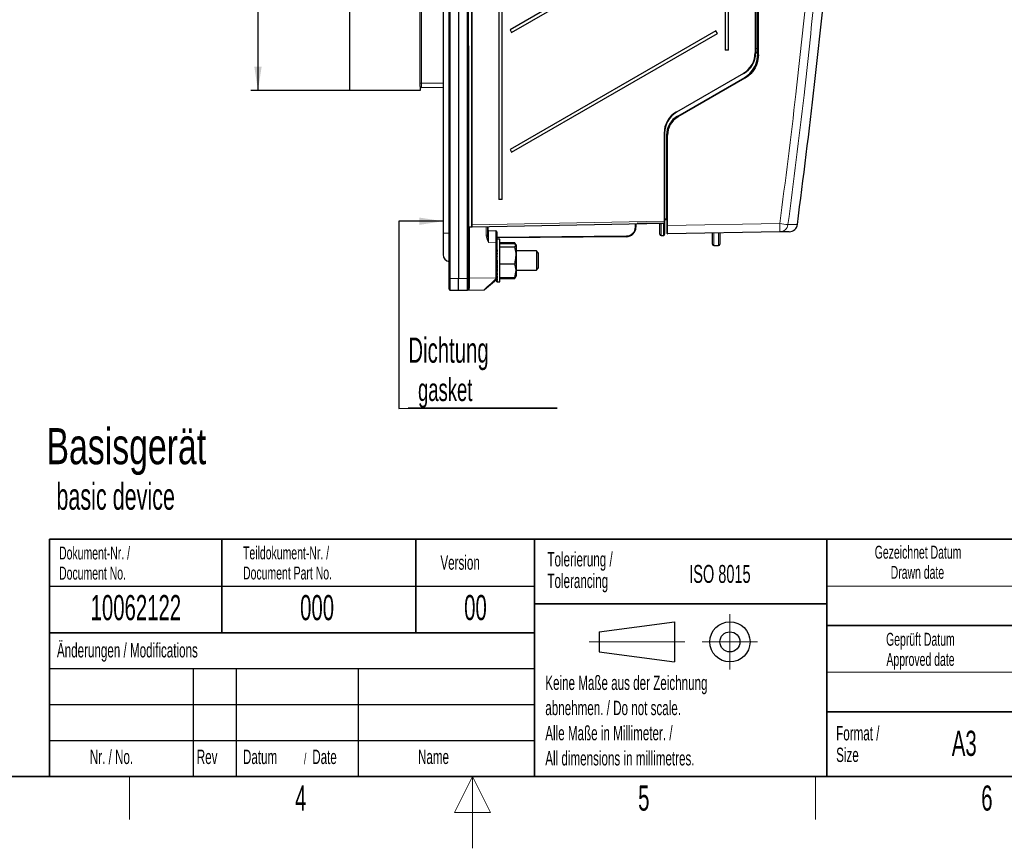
# Model space of a CAD drawing. Header units: millimetres. Extents: x 5 to 418, y 2 to 292.
# Tile 40 of 53: x 154 to 291, y 2 to 117. Entities that reach past the tile are written whole.
import ezdxf

# ---------------------------------------------------------------- set-up
doc = ezdxf.new("R2010")
doc.units = ezdxf.units.MM
doc.layers.add('SLD-0', color=7, linetype='Continuous')
doc.styles.add('SLDTEXTSTYLE0', font='TXT', dxfattribs={"width": 0.7})
doc.styles.add('SLDTEXTSTYLE1', font='TXT', dxfattribs={"width": 0.605})
doc.dimstyles.new('SLDDIMSTYLE1', dxfattribs={"dimtxt": 3.5, "dimasz": 3.302, "dimexe": 0, "dimexo": 0.0625, "dimgap": 0.875, "dimtad": 1, "dimlfac": 3, "dimrnd": 1e-09, "dimzin": 12, "dimdsep": 46, "dimtxsty": 'SLDTEXTSTYLE1', "dimsah": 1, "dimcen": 0.09, "dimadec": 0, "dimazin": 3, "dimtfac": 1, "dimtofl": 0, "dimtmove": 0, "dimatfit": 3, "dimfxl": 1, "dimfrac": 2, "dimtolj": 1, "dimtzin": 12, "dimarcsym": 0})

# ---------------------------------------------------------------- blocks, each defined once
blk = doc.blocks.new('_D_1')
at = {"layer": 'SLD-0', "color": 7}
for p, q in [((199.91, 242.45), (186.15, 242.45)), ((187.15, 242.45), (187.15, 107.45)), ((199.91, 107.45), (186.15, 107.45))]:
    blk.add_line(p, q, dxfattribs=at)
for points in [[(187.15, 242.45), (186.64, 239.15), (187.66, 239.15)], [(187.15, 107.45), (187.66, 110.76), (186.64, 110.76)]]:
    blk.add_solid(points, dxfattribs=at)
at = {"layer": 'SLD-0', "color": 7, "insert": (182.64, 170.94), "char_height": 3.5, "attachment_point": 1, "rotation": 90, "style": 'SLDTEXTSTYLE1'}
blk.add_mtext('405', dxfattribs=at)
blk = doc.blocks.new('SW_NOTE_0')
at = {"layer": 'SLD-0', "color": 0}
for p, q in [((-0.03, -5.32), (20.72, -5.32)), ((20.72, -5.32), (-0.03, -5.32)), ((-0.03, -5.32), (20.72, -5.32)), ((20.72, -5.32), (-0.03, -5.32)), ((-0.03, -5.32), (20.72, -5.32)), ((20.72, -5.32), (-0.03, -5.32))]:
    blk.add_line(p, q, dxfattribs=at)
at = {"layer": 'SLD-0', "color": 0, "attachment_point": 1, "style": 'SLDTEXTSTYLE1'}
for s, insert, char_height in [('Dichtung', (0, 4.51), 3.5), ('gasket', (1.34, -1.15), 3.175)]:
    blk.add_mtext(s, dxfattribs=dict(at, insert=insert, char_height=char_height))

msp = doc.modelspace()

# ---------------------------------------------------------------- linework, layer by layer
at = {"color": 7, "linetype": 'Continuous', "lineweight": 25}
for p, q in [((213.7478, 81.287), (213.7478, 251.287)), ((215.0812, 251.287), (215.0812, 81.287)), ((216.4145, 251.287), (216.4145, 81.287)), ((212.9145, 244.9536), (212.9145, 87.6203)), ((216.9145, 88.773), (216.9145, 244.286)), ((209.7478, 108.4536), (209.7478, 243.1203)), ((256.7478, 112.3991), (256.7478, 243.8134)), ((256.4145, 239.4525), (256.4145, 112.6912)), ((220.6896, 237.9203), (220.6896, 92.287)), ((221.1305, 92.287), (221.1305, 237.9203)), ((252.1896, 237.9203), (252.1896, 113.0536)), ((252.6305, 113.0536), (252.6305, 237.9203)), ((250.8732, 132.4321), (222.2303, 115.8952)), ((222.4469, 115.5199), (251.0898, 132.0569)), ((199.9145, 107.4536), (199.9145, 125.287)), ((222.2303, 115.8952), (222.4469, 115.5199)), ((250.8732, 115.7655), (222.2303, 99.2285)), ((222.4469, 98.8532), (251.0898, 115.3902)), ((251.0898, 115.3902), (250.8732, 115.7655)), ((252.6305, 113.0536), (252.1896, 113.0536)), ((256.7478, 112.3991), (256.7478, 112.3991)), ((254.7478, 109.8045), (245.4145, 104.4159)), ((209.7478, 108.0206), (209.7478, 108.4536)), ((245.5805, 103.8341), (254.9139, 109.2227)), ((209.7478, 107.4536), (199.9145, 107.4536)), ((209.7478, 108.0206), (209.7478, 107.4536)), ((212.9145, 107.8015), (209.9116, 107.8539)), ((243.7478, 101.5291), (243.7478, 89.2857)), ((244.0812, 88.6595), (244.0812, 101.2371)), ((222.2303, 99.2285), (222.4469, 98.8532)), ((221.1305, 92.287), (220.6896, 92.287)), ((244.0157, 89.4429), (243.7478, 89.4476)), ((243.7478, 89.2857), (243.7478, 89.019)), ((216.9825, 88.4397), (216.4825, 88.4301)), ((216.9145, 88.5177), (216.9145, 88.773)), ((216.9145, 88.5177), (216.9148, 88.5102)), ((216.9819, 88.4397), (216.9825, 88.4397)), ((243.6825, 88.9524), (216.9825, 88.4397)), ((219.0812, 88.48), (219.0812, 87.3302)), ((219.2449, 87.9508), (220.2508, 87.9332)), ((220.4145, 87.7666), (220.4145, 86.2668)), ((239.7478, 88.8768), (239.7478, 88.442)), ((243.5783, 88.945), (239.9116, 89.009)), ((243.0812, 87.4531), (243.0812, 88.7899)), ((243.7478, 89.019), (243.7478, 87.4473)), ((244.0812, 87.5596), (244.0812, 88.6595)), ((259.7874, 87.7714), (244.149, 87.493)), ((262.218, 88.8068), (262.2191, 88.8068)), ((212.9145, 87.6203), (212.9145, 84.6203)), ((238.4262, 87.1088), (220.4145, 86.9516)), ((220.4145, 86.7692), (220.4187, 86.7692)), ((220.4145, 86.7692), (220.4145, 86.767)), ((220.4145, 86.767), (220.4147, 86.7371)), ((220.4145, 86.7371), (220.4545, 86.7371)), ((220.4145, 86.7371), (220.4155, 86.5939)), ((220.4145, 86.7275), (220.4147, 86.6964)), ((220.4145, 86.6964), (220.4148, 86.6964)), ((220.4145, 86.6964), (220.4146, 86.6826)), ((220.4145, 86.6823), (220.4151, 86.5939)), ((220.4145, 86.5939), (220.4545, 86.5939)), ((220.4145, 86.5939), (220.4163, 86.3428)), ((220.4145, 86.4864), (220.4156, 86.3428)), ((220.4145, 86.3428), (220.4545, 86.3428)), ((220.4145, 86.3428), (220.4172, 85.9935)), ((220.8145, 86.7703), (220.4241, 86.7703)), ((220.8145, 84.7865), (220.8145, 86.7703)), ((243.2449, 87.2864), (243.5783, 87.2806)), ((250.4145, 86.051), (250.4145, 87.6045)), ((251.4145, 87.6223), (251.4145, 86.051)), ((220.4145, 86.2668), (220.4145, 81.3769)), ((220.4145, 86.1867), (220.4161, 85.9935)), ((220.4145, 86.1814), (220.416, 85.9995)), ((220.4145, 85.9995), (220.4161, 85.9995)), ((220.4145, 85.9995), (220.4146, 85.9935)), ((220.4145, 85.9935), (220.4545, 85.9935)), ((220.4145, 85.9935), (220.4185, 85.5594)), ((220.4145, 85.9781), (220.4147, 85.9542)), ((220.4145, 85.952), (220.4152, 85.8823)), ((220.4155, 85.8823), (220.4145, 85.8823)), ((220.4145, 85.5594), (220.4545, 85.5594)), ((220.4145, 85.5594), (220.4202, 85.0572)), ((220.4145, 85.0572), (220.4545, 85.0572)), ((220.4145, 85.0572), (220.4205, 84.6791)), ((220.8145, 86.2888), (222.8877, 86.2888)), ((220.8145, 86.2654), (222.8877, 86.2654)), ((220.8145, 86.1442), (222.8877, 86.1442)), ((220.8145, 85.6915), (222.8877, 85.6915)), ((222.99, 86.0324), (222.8877, 86.2654)), ((222.8877, 85.6915), (223.0812, 85.9179)), ((223.0149, 86.0685), (222.973, 86.141)), ((223.0812, 85.9536), (223.0525, 86.0033)), ((223.0812, 85.9536), (223.0812, 85.9179)), ((223.0812, 85.9179), (223.0812, 84.5129)), ((225.8978, 85.1203), (223.0812, 85.1203)), ((226.1645, 84.8536), (225.8978, 85.1203)), ((225.8978, 85.1203), (225.8978, 82.6561)), ((250.5812, 85.8843), (251.2478, 85.8843)), ((220.4145, 84.5062), (220.4545, 84.5062)), ((220.4145, 84.5062), (220.4205, 84.2921)), ((220.4145, 83.9275), (220.4545, 83.9275)), ((220.8145, 80.8036), (220.8145, 84.7865)), ((223.0812, 84.5129), (223.0812, 82.382)), ((226.1645, 84.8536), (226.1645, 82.8823)), ((220.4145, 83.3434), (220.4205, 83.4754)), ((220.4145, 83.3434), (220.4545, 83.3434)), ((220.4145, 82.7764), (220.4205, 83.0772)), ((220.4145, 82.7764), (220.4545, 82.7764)), ((220.4145, 82.2482), (220.4203, 82.6964)), ((220.4145, 82.2482), (220.4545, 82.2482)), ((220.4205, 83.4754), (220.4454, 83.4754)), ((220.4205, 83.0772), (220.433, 83.0772)), ((220.8145, 83.3343), (222.8877, 83.3343)), ((222.8877, 81.4297), (223.0812, 82.382)), ((223.0812, 82.4536), (225.8978, 82.4536)), ((223.0812, 82.382), (223.0812, 81.6203)), ((225.8978, 82.4536), (226.1645, 82.7203)), ((225.8978, 82.6561), (225.8978, 82.4536)), ((226.1645, 82.8823), (226.1645, 82.7203)), ((213.7478, 79.8074), (213.7478, 81.287)), ((215.0812, 79.6203), (215.0812, 81.287)), ((216.4145, 81.287), (216.4145, 79.8074)), ((220.355, 81.1087), (218.7007, 79.7206)), ((220.4145, 81.7791), (220.4187, 82.1963)), ((220.4145, 81.7791), (220.4545, 81.7791)), ((220.4145, 81.3872), (220.4175, 81.7468)), ((220.4145, 81.6916), (220.4171, 81.6916)), ((220.4145, 81.6219), (220.4152, 81.6916)), ((220.4145, 81.5804), (220.4155, 81.6916)), ((220.4145, 81.6219), (220.4149, 81.6219)), ((220.4145, 81.5959), (220.4147, 81.6197)), ((220.4145, 81.5959), (220.4147, 81.5959)), ((220.4145, 81.5745), (220.4146, 81.5804)), ((220.4145, 81.5804), (220.4161, 81.5804)), ((220.4145, 81.3925), (220.4161, 81.5803)), ((220.4145, 81.5745), (220.416, 81.5745)), ((220.4145, 81.3925), (220.4146, 81.3925)), ((220.4145, 81.3872), (220.4545, 81.3872)), ((220.4145, 81.3737), (220.4146, 81.3863)), ((220.4145, 81.3515), (220.4148, 81.3849)), ((220.4145, 81.2631), (220.4154, 81.3792)), ((220.4145, 81.2311), (220.4157, 81.3773)), ((220.4145, 81.3769), (220.4145, 81.2364)), ((220.4145, 81.0876), (220.4166, 81.3692)), ((220.4145, 81.3515), (220.4152, 81.3515)), ((220.4145, 81.2631), (220.4148, 81.2631)), ((220.4145, 81.0913), (220.4156, 81.2311)), ((220.4145, 81.2265), (220.4146, 81.2311)), ((220.4145, 81.2311), (220.4156, 81.2311)), ((220.4145, 81.2265), (220.4155, 81.2265)), ((220.4145, 81.0913), (220.4145, 81.0913)), ((220.4145, 81.0876), (220.4545, 81.0876)), ((220.4145, 81.0779), (220.4146, 81.0871)), ((220.4145, 81.0622), (220.4147, 81.0865)), ((220.4145, 81.0013), (220.4151, 81.0839)), ((220.4145, 80.98), (220.4152, 81.083)), ((220.4145, 80.8916), (220.4158, 81.0795)), ((220.4145, 81.0779), (220.4146, 81.0779)), ((220.4145, 81.0622), (220.415, 81.0622)), ((220.4145, 81.0013), (220.4147, 81.0013)), ((220.4145, 80.9878), (220.4146, 81.0008)), ((220.4145, 80.9878), (220.4146, 80.9878)), ((220.4145, 80.8938), (220.4151, 80.98)), ((220.4145, 80.977), (220.4145, 80.98)), ((220.4145, 80.98), (220.4151, 80.98)), ((220.4145, 80.977), (220.4151, 80.977)), ((220.4145, 80.8938), (220.4145, 80.8938)), ((220.4145, 80.8916), (220.4545, 80.8916)), ((220.4145, 80.8862), (220.4146, 80.8915)), ((220.4145, 80.8775), (220.4146, 80.8913)), ((220.4145, 80.8465), (220.4148, 80.8906)), ((220.4145, 80.8368), (220.4149, 80.8903)), ((220.4145, 80.8069), (220.4151, 80.8897)), ((220.4145, 80.8862), (220.4146, 80.8862)), ((220.4145, 80.8775), (220.4147, 80.8775)), ((220.8145, 81.4297), (222.8877, 81.4297)), ((220.8145, 81.3085), (222.8877, 81.3085)), ((220.8145, 81.2852), (222.8877, 81.2852)), ((223.0291, 81.5842), (222.8877, 81.4297)), ((222.9485, 81.447), (222.8877, 81.3085)), ((222.8877, 81.3085), (222.9108, 81.3825)), ((222.973, 81.4329), (223.0525, 81.5707)), ((223.0525, 81.5707), (223.0812, 81.6203)), ((215.0812, 79.6203), (213.9116, 79.6407)), ((216.2508, 79.6407), (215.0812, 79.6203)), ((218.5965, 79.6817), (216.2508, 79.6407)), ((220.4145, 80.8465), (220.4146, 80.8465)), ((220.4145, 80.8403), (220.4146, 80.8464)), ((220.4145, 80.8403), (220.4145, 80.8403)), ((220.4145, 80.8355), (220.4145, 80.8368)), ((220.4145, 80.8368), (220.4147, 80.8368)), ((220.4145, 80.8355), (220.4147, 80.8355)), ((220.4145, 80.8047), (220.4145, 80.8069)), ((220.4145, 80.806), (220.4145, 80.8069)), ((220.4145, 80.8069), (220.4545, 80.8069)), ((220.4145, 80.806), (220.4145, 80.806)), ((220.4145, 80.8047), (220.4187, 80.8047)), ((220.4241, 80.8036), (220.8145, 80.8036))]:
    msp.add_line(p, q, dxfattribs=at)
at = {"color": 7, "linetype": 'Continuous', "lineweight": 18}
for p, q in [((213.9116, 251.287), (213.9116, 81.287)), ((216.2508, 81.287), (216.2508, 251.287)), ((216.8478, 88.5177), (216.8478, 244.287)), ((216.9824, 244.286), (216.9824, 88.773)), ((209.9116, 243.1203), (209.9116, 108.4536)), ((256.4824, 243.8205), (256.4824, 113.314)), ((256.68, 113.3139), (256.68, 243.8205)), ((256.8157, 243.8134), (256.8157, 112.3991)), ((256.349, 112.6912), (256.349, 239.4525)), ((216.4145, 113.7146), (216.4812, 113.6479)), ((216.4812, 113.6479), (216.4145, 113.5927)), ((216.4145, 113.6417), (216.4812, 113.6479)), ((216.4812, 113.6479), (216.4812, 88.4968)), ((256.349, 112.6912), (256.4145, 112.6912)), ((256.68, 112.6325), (256.414, 112.6325)), ((256.4145, 113.314), (256.4824, 113.314)), ((256.6801, 113.2858), (256.4823, 113.2858)), ((256.4823, 113.2858), (256.4823, 112.7896)), ((256.4823, 112.7896), (256.6801, 112.7895)), ((256.68, 112.6758), (256.4823, 112.6758)), ((256.4824, 113.314), (256.68, 113.3139)), ((256.68, 113.3139), (256.7478, 113.3139)), ((256.68, 112.3991), (256.68, 112.6325)), ((256.68, 112.6325), (256.7478, 112.6325)), ((256.6801, 112.7895), (256.6801, 113.2858)), ((245.3824, 104.4736), (254.7157, 109.8622)), ((209.9116, 108.4536), (209.7478, 108.4536)), ((209.9116, 108.4536), (212.9145, 108.4536)), ((209.9116, 108.4536), (209.9116, 107.8539)), ((245.5422, 103.8851), (254.8755, 109.2737)), ((254.9484, 109.1649), (245.6151, 103.7763)), ((243.6824, 89.2857), (243.6824, 101.5291)), ((243.6824, 101.5291), (243.7478, 101.5291)), ((244.0133, 101.2371), (244.0812, 101.2371)), ((244.0133, 89.6097), (244.0133, 101.2371)), ((244.0812, 101.2371), (244.149, 101.2371)), ((244.149, 101.2371), (244.149, 88.6595)), ((216.9824, 88.773), (243.6824, 89.2857)), ((243.6824, 89.2857), (243.7478, 89.2857)), ((243.7478, 89.6143), (244.0133, 89.6097)), ((244.0133, 89.6097), (244.0812, 89.6097)), ((216.4812, 88.4968), (216.4145, 88.4968)), ((216.4812, 88.4968), (216.8485, 88.5038)), ((216.4812, 88.4968), (216.4825, 88.4301)), ((216.5783, 88.432), (216.5783, 81.3128)), ((216.9145, 88.5177), (216.8478, 88.5177)), ((216.8485, 88.5038), (216.8478, 88.5177)), ((216.9148, 88.5102), (216.8485, 88.5038)), ((216.9145, 88.773), (216.9824, 88.773)), ((216.9825, 88.44), (216.9819, 88.4397)), ((218.9174, 87.3302), (218.9174, 88.4769)), ((219.1821, 88.4819), (219.1821, 87.9643)), ((239.6487, 88.442), (239.6487, 88.8749)), ((239.7478, 88.442), (239.6487, 88.442)), ((243.2449, 88.9499), (243.2449, 87.2864)), ((243.5783, 88.944), (243.4052, 88.9471)), ((243.5783, 87.2806), (243.5783, 88.944)), ((244.0812, 88.6595), (244.149, 88.6595)), ((244.149, 88.6595), (259.7873, 88.9379)), ((213.7478, 87.6203), (212.9145, 87.6203)), ((219.0812, 87.3302), (218.9174, 87.3302)), ((220.4145, 87.0516), (238.4262, 87.2088)), ((250.5812, 87.6075), (250.5812, 85.8843)), ((251.2478, 85.8843), (251.2478, 87.6194)), ((220.2508, 86.2668), (219.2449, 86.2844)), ((220.2508, 81.3769), (220.2508, 86.2668)), ((220.4145, 86.2668), (220.2508, 86.2668)), ((213.7478, 81.287), (213.9116, 81.287)), ((213.9116, 81.287), (215.0812, 81.287)), ((213.9116, 81.287), (213.9116, 79.6407)), ((215.0812, 81.287), (216.2508, 81.287)), ((216.2508, 79.6407), (216.2508, 81.287)), ((216.4145, 81.287), (216.2508, 81.287)), ((216.5783, 81.3128), (216.4145, 81.3128)), ((216.5783, 81.3128), (220.2508, 81.3769)), ((220.4145, 81.3769), (220.2508, 81.3769))]:
    msp.add_line(p, q, dxfattribs=at)
at = {"color": 7, "linetype": 'Continuous', "lineweight": 18, "flags": 128}
for points in [[(256.4145, 113.314), (256.4158, 113.3084), (256.4197, 113.3031), (256.426, 113.2982), (256.4344, 113.2939), (256.4447, 113.2904), (256.4564, 113.2878), (256.4691, 113.2863), (256.4823, 113.2858)], [(256.68, 112.3991), (256.6932, 112.3991), (256.7059, 112.3991), (256.7176, 112.3991), (256.7279, 112.3991), (256.7364, 112.3991), (256.7427, 112.3991), (256.7465, 112.3991), (256.7478, 112.3991)], [(256.6801, 113.2858), (256.6933, 113.2853), (256.706, 113.2837), (256.7177, 113.2812), (256.7279, 113.2777), (256.7364, 113.2734), (256.7427, 113.2685), (256.7465, 113.2631), (256.7478, 113.2576)], [(256.6801, 112.7895), (256.6933, 112.7891), (256.706, 112.7875), (256.7177, 112.785), (256.7279, 112.7815), (256.7364, 112.7772), (256.7427, 112.7723), (256.7465, 112.7669), (256.7478, 112.7614)], [(256.7478, 112.3991), (256.7492, 112.3991), (256.753, 112.3991), (256.7593, 112.3991), (256.7678, 112.3991), (256.7781, 112.3991), (256.7898, 112.3991), (256.8025, 112.3991), (256.8157, 112.3991)], [(243.6303, 88.9514), (243.6112, 88.9467), (243.5783, 88.944)], [(243.5798, 88.9504), (243.5795, 88.9481), (243.5783, 88.945)]]:
    msp.add_lwpolyline(points, dxfattribs=at)
at = {"color": 7, "linetype": 'Continuous', "lineweight": 25, "flags": 128}
msp.add_lwpolyline([(243.6269, 88.9513), (243.6112, 88.9477), (243.5783, 88.945)], dxfattribs=at)
at = {"color": 7, "linetype": 'Continuous', "lineweight": 25}
for centre, radius, start, end in [((266.9695, 124.8056), 18.4612, 209.319609, 210.664467), ((253.0824, 112.6912), 3.2667, 300, 0), ((253.0812, 112.6912), 3.3333, 300, 0), ((209.9145, 108.0206), 0.1667, 180, 269), ((247.0824, 101.5291), 3.4, 120, 180), ((247.0812, 101.5291), 3.3333, 120, 180), ((247.0797, 101.2372), 2.9986, 119.998298, 180.001702), ((247.0809, 101.2372), 2.9319, 119.998298, 180.001702), ((244.0145, 89.3763), 0.0667, 0, 89), ((216.4812, 88.4968), 0.0667, 180, 271.1), ((219.2478, 88.1174), 0.1667, 180, 269), ((220.2478, 87.7666), 0.1667, 0, 89), ((238.4145, 88.442), 1.3333, 270.5, 0), ((242.9145, 88.7899), 0.1667, 0, 63.540266), ((243.6812, 89.019), 0.0667, 271.1, 0), ((261.0796, 88.9613), 1.1667, 271.02, 352.238779), ((243.2478, 87.4531), 0.1667, 180, 269), ((243.5812, 87.4473), 0.1667, 269, 360), ((244.1478, 87.5596), 0.0667, 180, 271.02), ((250.5812, 86.051), 0.1667, 180, 270), ((251.2478, 86.051), 0.1667, 270, 0), ((213.9145, 84.6203), 1, 180, 260.405932), ((220.2478, 81.2364), 0.1667, 310, 0), ((213.9145, 79.8074), 0.1667, 180, 269), ((216.2478, 79.8074), 0.1667, 271, 0), ((218.5936, 79.8483), 0.1667, 271, 310)]:
    msp.add_arc(centre, radius, start, end, dxfattribs=at)
at = {"color": 7, "linetype": 'Continuous', "lineweight": 18}
for centre, radius, start, end in [((256.3558, 112.8226), 0.0728, 323.81396, 343.723424), ((256.4771, 112.8998), 0.1104, 242.232096, 272.692816), ((253.0472, 113.3139), 3.4352, 359.53111, 0.001043), ((256.6961, 112.7543), 0.0802, 258.437301, 310.211839), ((253.8041, 109.3169), 1.0623, 27.32085, 30.885479), ((256.3857, 110.1306), 1.7364, 209.571303, 211.66402), ((254.008, 108.6418), 1.0761, 29.089181, 32.67117), ((244.4707, 103.9283), 1.0623, 27.32085, 30.885479), ((247.0514, 104.7413), 1.7352, 209.56687, 211.661453), ((244.6747, 103.2532), 1.076, 29.085237, 32.667377), ((216.9301, 88.4137), 0.0395, 64.707303, 117.804197), ((216.9812, 88.5066), 0.0667, 239.163538, 271.13854), ((458.0318, 87.1176), 238.7883, 179.800077, 180.199923), ((238.4154, 88.442), 1.2333, 270.5, 0), ((240.5303, -57.1031), 147.3052, 82.044243, 82.488293), ((243.342, 88.3536), 16.4557, 357.972406, 2.034732), ((259.7648, 88.9347), 1.1635, 271.111584, 352.570875), ((235.5612, 87.1588), 2.8654, 359.000202, 0.999798), ((220.291, 81.6659), 0.4469, 264.867072, 286.04436), ((220.8972, 81.716), 0.8141, 217.466896, 228.240652), ((216.5668, 79.7914), 0.1532, 86.147416, 174.013357)]:
    msp.add_arc(centre, radius, start, end, dxfattribs=at)
for centre, major_axis, ratio, start_param, end_param in [((256.6812, 113.3139), (0, 0.0667), 0.01780142, 1.57078905, 2.00712136), ((256.6812, 112.6325), (0, 0.1667), 0.00712057, 1.30804008, 1.57079633), ((243.6812, 89.2857), (-0.0013, 0.3334), 0.00358125, 3.14164767, 4.71210009), ((244.0145, 89.6096), (-0.0012, 0.1667), 0.00711523, 1.57031176, 3.14141876), ((216.9812, 88.5064), (0.1333, 0.0026), 0.5, 4.18878153, 4.71238898), ((216.9812, 88.7731), (-0.0013, 0.3334), 0.00358125, 3.1795805, 4.71210009), ((220.2478, 86.2663), (0.0029, 1.6669), 0.00174454, 4.71266616, 6.2831579), ((244.1478, 88.6598), (-0.0012, 1.1668), 0.00101322, 3.14160966, 4.71209021), ((216.5812, 81.3134), (0.0029, 1.667), 0.00174433, 1.57113441, 2.53461222), ((220.4195, 81.3804), (1.823, 1.6987), 0.00078067, 3.1424603, 4.61910672), ((220.2478, 81.3774), (-0.0029, 1.6669), 0.00174454, 4.61826649, 4.7121118)]:
    msp.add_ellipse(centre, major_axis=major_axis, ratio=ratio, start_param=start_param, end_param=end_param, dxfattribs=at)
at = {"color": 7, "linetype": 'Continuous', "lineweight": 25}
for centre, major_axis, ratio, start_param, end_param in [((247.0703, 101.2371), (0, 3.0575), 0.99984154, 0.52346153, 1.57079633), ((220.4345, 83.787), (-0.0105, 2.9833), 0.06830534, 6.13371932, 6.33006887), ((220.4345, 83.787), (-0.0502, 2.9833), 0.06629412, 5.93649404, 6.13284358), ((220.4345, 83.787), (-0.0879, 2.9833), 0.06171763, 5.73944054, 5.93579008), ((220.4345, 83.787), (-0.1222, 2.9833), 0.05476381, 5.54266633, 5.73901587), ((220.4345, 83.787), (-0.1518, 2.9833), 0.04571377, 5.34623503, 5.54258457), ((220.4345, 83.787), (-0.1754, 2.9833), 0.03492627, 5.15015728, 5.34650682), ((220.4345, 83.787), (-0.1924, 2.9833), 0.02282032, 4.95439023, 5.15073977), ((220.4345, 83.787), (-0.2019, 2.9833), 0.00985761, 4.75884488, 4.95519442), ((220.4345, 83.787), (-0.2038, 2.9833), 0.00347397, 1.52343596, 1.7197855), ((220.4345, 83.787), (-0.1351, 2.0953), 0.02282032, 5.06128329, 5.15073977), ((220.4345, 83.787), (-0.1418, 2.0953), 0.00985761, 4.75884488, 4.95519442), ((220.4345, 83.787), (-0.1979, 2.9833), 0.01667564, 1.71891668, 1.91526622), ((220.4345, 83.787), (-0.1844, 2.9833), 0.02925243, 1.91456383, 2.11091337), ((220.4345, 83.787), (-0.1639, 2.9833), 0.0407281, 2.110484, 2.30683354), ((220.4345, 83.787), (-0.1371, 2.9833), 0.050661, 2.30674355, 2.50309309), ((220.4345, 83.787), (-0.1049, 2.9833), 0.05866125, 2.50335796, 2.6997075), ((220.4345, 83.787), (-0.0686, 2.9833), 0.06440835, 2.70028842, 2.89663796), ((220.4345, 83.787), (-0.0297, 2.9833), 0.06766793, 2.89744686, 3.0937964), ((220.4345, 83.787), (0.0105, 2.9833), 0.06830534, 3.0947091, 3.14183217)]:
    msp.add_ellipse(centre, major_axis=major_axis, ratio=ratio, start_param=start_param, end_param=end_param, dxfattribs=at)
at = {"color": 7, "linetype": 'Continuous', "lineweight": 18}
for points, knots in [([(259.7873, 88.9379), (260.5553, 94.9396), (261.902, 105.4637), (263.492, 120.5499), (264.7414, 134.1693), (265.7871, 147.8048), (266.6278, 161.4214), (267.281, 175.0174), (267.5487, 184.0666), (267.6825, 188.5913)], [0, 0, 0, 0, 0.18148944, 0.31824855, 0.45500766, 0.59172526, 0.72844286, 0.8642214, 1, 1, 1, 1]), ([(268.8211, 188.4634), (268.6873, 183.9496), (268.4196, 174.9219), (267.7665, 161.3418), (266.9258, 147.7245), (265.8788, 134.0721), (264.6278, 120.4357), (263.0359, 105.3307), (261.6875, 94.7934), (260.9186, 88.7843)], [0, 0, 0, 0, 0.13542014, 0.27084027, 0.40769242, 0.54454456, 0.68143826, 0.81833195, 1, 1, 1, 1]), ([(256.4145, 112.8349), (256.415, 112.8309), (256.4155, 112.8262), (256.4193, 112.815), (256.4227, 112.8081), (256.4256, 112.8021)], [0, 0, 0, 0, 0.42799204, 0.50480964, 1, 1, 1, 1]), ([(256.4823, 112.6758), (256.4819, 112.676), (256.4773, 112.6783), (256.4542, 112.6898), (256.4323, 112.7018), (256.4145, 112.7115)], [0, 0, 0, 0, 0.017129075, 0.199541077, 1, 1, 1, 1]), ([(256.4256, 112.8021), (256.4301, 112.7928), (256.4364, 112.7797), (256.4537, 112.7431), (256.4677, 112.7103), (256.4799, 112.6816), (256.4822, 112.6762), (256.4823, 112.6758)], [0, 0, 0, 0, 0.22726438, 0.31599667, 0.87104879, 0.99023455, 1, 1, 1, 1]), ([(256.4823, 112.7896), (256.4823, 112.7883), (256.4823, 112.7702), (256.4824, 112.7315), (256.4823, 112.6944), (256.4823, 112.6758)], [0, 0, 0, 0, 0.034610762, 0.517033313, 1, 1, 1, 1]), ([(256.68, 112.6758), (256.68, 112.6952), (256.68, 112.734), (256.6801, 112.771), (256.6801, 112.7895)], [0, 0, 0, 0, 0.50000091, 1, 1, 1, 1]), ([(216.9117, 88.4486), (216.9079, 88.4499), (216.8939, 88.4546), (216.8743, 88.4655), (216.8577, 88.4821), (216.8505, 88.495), (216.849, 88.5017), (216.8485, 88.5038)], [0, 0, 0, 0, 0.14405296, 0.53098615, 0.77907523, 0.93071992, 1, 1, 1, 1]), ([(216.9156, 88.4474), (216.9154, 88.4474), (216.9141, 88.4478), (216.9128, 88.4483), (216.9117, 88.4486)], [0, 0, 0, 0, 0.17009397, 1, 1, 1, 1]), ([(216.947, 88.4494), (216.9473, 88.4491), (216.9478, 88.4488), (216.9481, 88.4484), (216.9482, 88.4484)], [0, 0, 0, 0, 0.80836348, 1, 1, 1, 1]), ([(243.1954, 88.943), (243.1884, 88.9406), (243.1656, 88.9329), (243.1378, 88.9138), (243.1001, 88.8752), (243.0837, 88.8318), (243.0818, 88.8003), (243.0812, 88.7899)], [0, 0, 0, 0, 0.04664278, 0.15161212, 0.36309656, 0.78757662, 1, 1, 1, 1]), ([(260.9186, 88.7843), (261.2308, 88.7897), (261.7243, 88.7982), (262.0728, 88.8042), (262.223, 88.8068), (262.2193, 88.8068), (262.218, 88.8068)], [0, 0, 0, 0, 0.40597788, 0.64170208, 0.87752622, 1, 1, 1, 1]), ([(219.2449, 86.2844), (219.2443, 86.2857), (219.2112, 86.356), (219.1209, 86.5509), (218.9717, 86.8886), (218.9361, 87.1779), (218.9174, 87.3302)], [0, 0, 0, 0, 0.004056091, 0.211518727, 0.585118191, 1, 1, 1, 1]), ([(219.0812, 87.3302), (219.0911, 87.1934), (219.1107, 86.9239), (219.1827, 86.5821), (219.2265, 86.3714), (219.243, 86.2935), (219.2446, 86.2859), (219.2449, 86.2844)], [0, 0, 0, 0, 0.39487708, 0.77773287, 0.97829235, 0.99559397, 1, 1, 1, 1]), ([(216.5771, 79.9442), (216.5664, 79.8903), (216.5375, 79.7452), (216.3904, 79.659), (216.2849, 79.6414), (216.2514, 79.6407), (216.2508, 79.6407)], [0, 0, 0, 0, 0.28896154, 0.77864408, 0.99556673, 1, 1, 1, 1])]:
    msp.add_open_spline(points, degree=3, knots=knots, dxfattribs=at)
at = {"color": 7, "linetype": 'Continuous', "lineweight": 25}
for points, knots in [([(262.2288, 88.8054), (263.0544, 95.2941), (264.7321, 108.4789), (266.6506, 127.3946), (267.585, 139.8285), (268.0135, 145.5313)], [0, 0, 0, 0, 0.34408145, 0.69916457, 1, 1, 1, 1]), ([(254.8755, 109.2737), (255.2073, 109.5109), (255.8709, 109.9854), (256.3963, 110.9032), (256.643, 111.7226), (256.6675, 112.171), (256.68, 112.3991)], [0, 0, 0, 0, 0.32178516, 0.64357022, 0.81867747, 1, 1, 1, 1]), ([(254.9139, 109.2227), (255.1017, 109.3449), (255.4839, 109.5936), (256.0847, 110.225), (256.4253, 110.8336), (256.6181, 111.4153), (256.7196, 111.8171), (256.7377, 112.1893), (256.7478, 112.3991)], [0, 0, 0, 0, 0.17489108, 0.35598973, 0.67737832, 0.70902977, 0.83589719, 1, 1, 1, 1]), ([(256.8157, 112.3991), (256.7748, 111.979), (256.6929, 111.1387), (256.1421, 110.193), (255.5355, 109.5481), (255.1464, 109.2941), (254.9484, 109.1649)], [0, 0, 0, 0, 0.32178542, 0.64357083, 0.8186778, 1, 1, 1, 1]), ([(216.9148, 88.5102), (216.916, 88.5031), (216.9185, 88.4883), (216.9279, 88.4687), (216.9376, 88.4562), (216.9451, 88.4508), (216.947, 88.4494)], [0, 0, 0, 0, 0.23624902, 0.49378398, 0.86823696, 1, 1, 1, 1]), ([(216.9482, 88.4484), (216.944, 88.4497), (216.9355, 88.4525), (216.9247, 88.4506), (216.9181, 88.4484), (216.9165, 88.4477), (216.9156, 88.4474)], [0, 0, 0, 0, 0.43285049, 0.86569222, 0.9240904, 1, 1, 1, 1]), ([(216.9482, 88.4484), (216.9484, 88.4483), (216.9488, 88.4481), (216.9495, 88.4477), (216.95, 88.4475), (216.9501, 88.4474)], [0, 0, 0, 0, 0.37223524, 0.74705764, 1, 1, 1, 1]), ([(216.9819, 88.4397), (216.9817, 88.4397), (216.9812, 88.4397), (216.9788, 88.4397), (216.975, 88.4397), (216.9718, 88.4407), (216.9703, 88.4411)], [0, 0, 0, 0, 0.08779366, 0.21843196, 0.6426492, 1, 1, 1, 1]), ([(261.0835, 87.7945), (261.0853, 87.7945), (261.0902, 87.7946), (260.9383, 87.7919), (260.5901, 87.7857), (260.0984, 87.777), (259.7874, 87.7714)], [0, 0, 0, 0, 0.13852534, 0.36998851, 0.60145163, 1, 1, 1, 1]), ([(223.0812, 85.9179), (223.081, 85.9232), (223.0782, 85.9997), (222.9795, 86.0746), (222.8877, 86.1442)], [0, 0, 0, 0, 0.07021477, 1, 1, 1, 1]), ([(223.0812, 84.5129), (223.0788, 84.6097), (223.0692, 85.0085), (222.9659, 85.3972), (222.8877, 85.6915)], [0, 0, 0, 0, 0.24263002, 1, 1, 1, 1]), ([(222.8877, 83.3343), (222.9133, 83.4205), (223.0272, 83.8044), (223.0576, 84.2035), (223.0812, 84.5129)], [0, 0, 0, 0, 0.22470115, 1, 1, 1, 1]), ([(223.0812, 82.382), (223.081, 82.4046), (223.0782, 82.7261), (222.9795, 83.0413), (222.8877, 83.3343)], [0, 0, 0, 0, 0.07021477, 1, 1, 1, 1])]:
    msp.add_open_spline(points, degree=3, knots=knots, dxfattribs=at)
at = {"layer": 'SLD-0', "color": 7}
for p, q in [((212.9145, 89.2592), (206.759, 89.2592)), ((206.759, 89.2592), (206.759, 63.1847)), ((206.759, 63.1847), (208.0541, 63.2432))]:
    msp.add_line(p, q, dxfattribs=at)
at = {"layer": 'SLD-0', "lineweight": 35}
for p, q in [((158.1167, 45), (225.6167, 45)), ((158.1167, 45), (158.1167, 32)), ((182.1167, 45), (182.1167, 32)), ((209.1167, 45), (209.1167, 32)), ((225.6167, 45), (225.6167, 32)), ((225.6167, 45), (266.3305, 45)), ((225.6167, 45), (225.6167, 36)), ((266.3305, 12), (266.3305, 45)), ((266.3305, 45), (266.3305, 12)), ((318, 45), (266.3305, 45)), ((225.6167, 36), (266.3305, 36)), ((225.6167, 36), (225.6167, 12)), ((266.3305, 33), (318, 33)), ((158.1167, 32), (158.1167, 12)), ((158.1167, 32), (225.6167, 32)), ((266.3305, 21), (318, 21)), ((26, 12), (408, 12)), ((225.6167, 12), (266.3305, 12)), ((266.3305, 12), (318, 12))]:
    msp.add_line(p, q, dxfattribs=at)
at = {"layer": 'SLD-0'}
for p, q in [((158.1167, 38.5), (225.6167, 38.5)), ((158.1167, 27), (225.6167, 27)), ((178.1167, 27), (178.1167, 12)), ((184.1167, 27), (184.1167, 12)), ((201.1167, 27), (201.1167, 12)), ((158.1167, 22), (225.6167, 22)), ((158.1167, 17), (225.6167, 17))]:
    msp.add_line(p, q, dxfattribs=at)
at = {"layer": 'SLD-0', "lineweight": 18}
for p, q in [((266.3305, 38.5), (318, 38.5)), ((252.8396, 34.5746), (252.8396, 26.8746)), ((233.2396, 30.7246), (246.5396, 30.7246)), ((248.9896, 30.7246), (256.6896, 30.7246)), ((266.3305, 26.5), (318, 26.5)), ((169.25, 6), (169.25, 12)), ((264.75, 6), (264.75, 12))]:
    msp.add_line(p, q, dxfattribs=at)
at = {"layer": 'SLD-0', "lineweight": 25}
for p, q in [((234.6396, 32.1246), (245.1396, 33.5246)), ((245.1396, 33.5246), (245.1396, 27.9246)), ((158.1167, 32), (225.6167, 32)), ((234.6396, 32.1246), (234.6396, 29.3246)), ((234.6396, 29.3246), (245.1396, 27.9246))]:
    msp.add_line(p, q, dxfattribs=at)
at = {"layer": 'SLD-0', "color": 7, "linetype": 'Continuous', "lineweight": 35}
for p in [(225.6167, 32), (158.1167, 12)]:
    msp.add_line(p, (225.6167, 12), dxfattribs=at)
at = {"layer": 'SLD-0', "color": 7, "linetype": 'Continuous', "lineweight": 18}
for p, q in [((217, 12), (214.5, 7)), ((217, 2), (217, 12)), ((219.5, 7), (217, 12)), ((214.5, 7), (219.5, 7))]:
    msp.add_line(p, q, dxfattribs=at)
at = {"layer": 'SLD-0', "lineweight": 25}
for radius in [2.8, 1.4]:
    msp.add_circle((252.8396, 30.7246), radius, dxfattribs=at)
at = {"layer": 'SLD-0', "color": 7}
msp.add_solid([(212.9145, 89.2592), (209.6125, 89.7672), (209.6125, 88.7512)], dxfattribs=at)

# ---------------------------------------------------------------- block references
msp.add_blockref('SW_NOTE_0', (208.0875, 68.5588), dxfattribs=at)

# ---------------------------------------------------------------- texts
at = {"layer": 'SLD-0', "color": 7, "attachment_point": 1}
for s, insert, char_height, style in [('Basisgerät', (157.7122, 60.4726), 5.02708, 'SLDTEXTSTYLE0'), ('basic device', (159.1013, 52.8135), 3.704167, 'SLDTEXTSTYLE1')]:
    msp.add_mtext(s, dxfattribs=dict(at, insert=insert, char_height=char_height, style=style))
at = {"layer": 'SLD-0', "style": 'SLDTEXTSTYLE1'}
for s, insert, char_height, attachment_point in [('Dokument-Nr. /', (159.4707, 43.9891), 1.8, 1), ('Teildokument-Nr. /', (185.0721, 44.0073), 1.8, 1), ('Gezeichnet Datum', (279.0254, 44.1039), 1.8, 2), ('Version', (212.5452, 42.7601), 2, 1), ('Tolerierung /', (227.4391, 43.2172), 2, 1), ('Document No.', (159.4707, 41.1891), 1.8, 1), ('Document Part No.', (185.0721, 41.2073), 1.8, 1), ('ISO 8015', (247.1716, 41.4342), 2.5, 1), ('Drawn date', (278.9303, 41.3039), 1.8, 2), ('Tolerancing', (227.4391, 40.2172), 2, 1), ('10062122', (170.1557, 37.243), 3.5, 2), ('000', (195.3767, 37.243), 3.5, 2), ('00', (217.424, 37.2527), 3.5, 2), ('Geprüft Datum', (279.3494, 31.9851), 1.8, 2), ('Änderungen / Modifications', (159.1698, 30.5619), 2, 1), ('Approved date', (279.362, 29.1851), 1.8, 2), ('Keine Maße aus der Zeichnung', (227.1404, 26.0307), 2, 1), ('abnehmen. / Do not scale.', (227.1404, 22.5307), 2, 1), ('Alle Maße in Millimeter. /', (227.1404, 19.0307), 2, 1), ('Format /', (267.6251, 19.0116), 2, 1), ('A3', (285.4515, 18.3609), 3.5, 2), ('Nr. / No.', (163.7532, 15.7244), 2, 1), ('Rev', (178.6351, 15.7244), 2, 1), ('Datum', (185.0629, 15.7244), 2, 1), ('/', (193.5459, 15.2243), 1.5, 1), ('Date', (194.7022, 15.7244), 2, 1), ('Name', (209.4275, 15.729), 2, 1), ('All dimensions in millimetres.', (227.1404, 15.5307), 2, 1), ('Size', (267.6251, 16.0116), 2, 1), ('4', (193.1027, 10.743), 3.5, 2), ('5', (240.8527, 10.743), 3.5, 2), ('6', (288.6027, 10.743), 3.5, 2)]:
    msp.add_mtext(s, dxfattribs=dict(at, insert=insert, char_height=char_height, attachment_point=attachment_point))

# ---------------------------------------------------------------- dimensions: what is measured, and where the dimension line sits
at = {"layer": 'SLD-0', "color": 7}
dim = msp.add_linear_dim(base=(187.1491, 107.4536), p1=(199.9145, 242.4536), p2=(199.9145, 107.4536), angle=90, dimstyle='SLDDIMSTYLE1', dxfattribs=at)
dim.commit()
dim.dimension.update_dxf_attribs({"geometry": '_D_1', "text_midpoint": (187.1491, 174.9536), "dimtype": 160})

doc.saveas('drawing.dxf')
